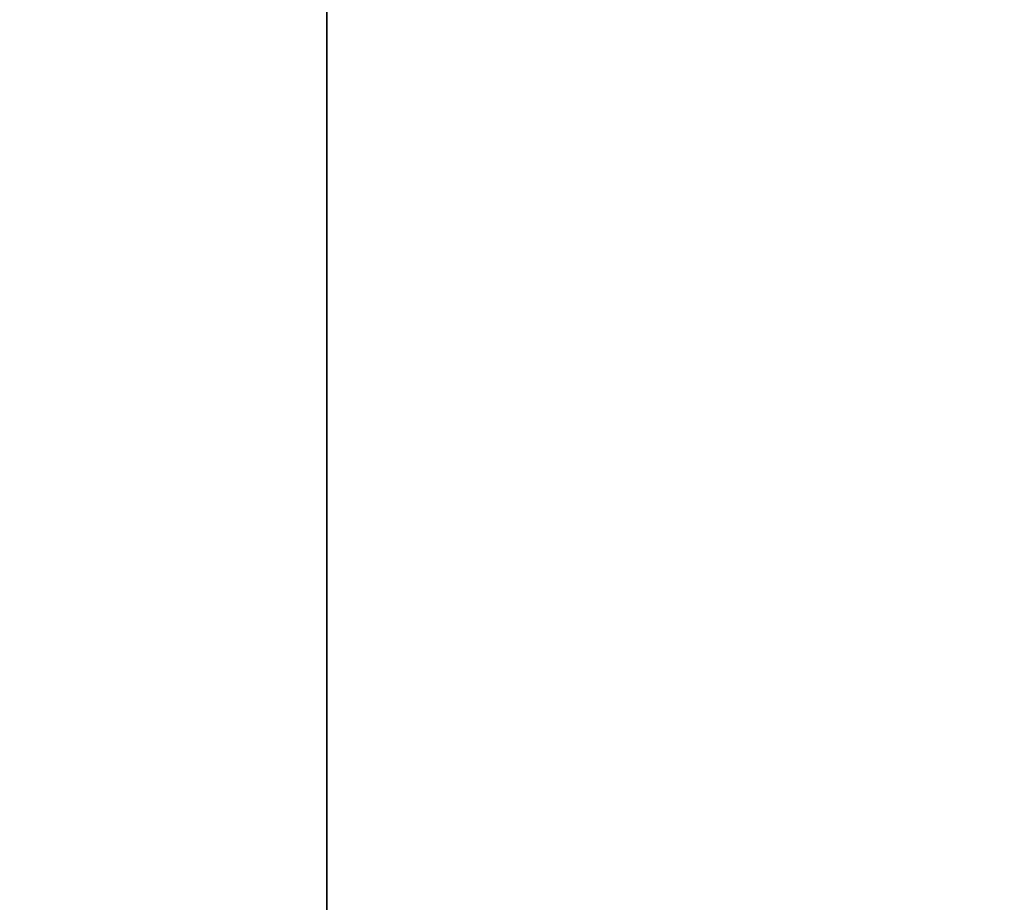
# Model space of a CAD drawing. Header units: millimetres. Extents: x 0 to 800, y -45 to 73.
# Tile 74 of 96: x 62.58906 to 62.59498, y 27.63093 to 27.63624. Entities that reach past the tile are written whole.
import ezdxf

# ---------------------------------------------------------------- set-up
doc = ezdxf.new("R2010")
doc.units = ezdxf.units.MM
doc.header["$LTSCALE"] = 65.185185
doc.layers.add('40', color=7, linetype='CONTINUOUS')
doc.layers.add('41', color=7, linetype='CONTINUOUS')

msp = doc.modelspace()

# ---------------------------------------------------------------- linework, layer by layer
at = {"layer": '40', "color": 44, "linetype": 'Continuous', "true_color": 0x8c7500}
for points in [[(62.5909069, 54.7, -214.8373895), (57.1711545, -44.7, -206.0785837), (57.1711545, 54.7, -206.0785837), (62.5909069, 54.7, -214.8373895)], [(62.5909069, -44.7, -214.8373895), (57.1711545, -44.7, -206.0785837), (62.5909069, 54.7, -214.8373895), (62.5909069, -44.7, -214.8373895)], [(68.2343836, -44.7, -223.4537441), (62.5909069, -44.7, -214.8373895), (68.2343836, 54.7, -223.4537441), (68.2343836, -44.7, -223.4537441)], [(68.2343836, 54.7, -223.4537441), (62.5909069, -44.7, -214.8373895), (62.5909069, 54.7, -214.8373895), (68.2343836, 54.7, -223.4537441)]]:
    msp.add_3dface(points, dxfattribs=at)
at = {"layer": '41', "color": 44, "linetype": 'Continuous', "true_color": 0x8c7500}
for points in [[(62.38872, 54.7, 214.5195181), (68.0240792, -44.7, 223.141184), (68.0240792, 54.7, 223.141184), (62.38872, 54.7, 214.5195181)], [(62.38872, -44.7, 214.5195181), (68.0240792, -44.7, 223.141184), (62.38872, 54.7, 214.5195181), (62.38872, -44.7, 214.5195181)]]:
    msp.add_3dface(points, dxfattribs=at)

doc.saveas('drawing.dxf')
